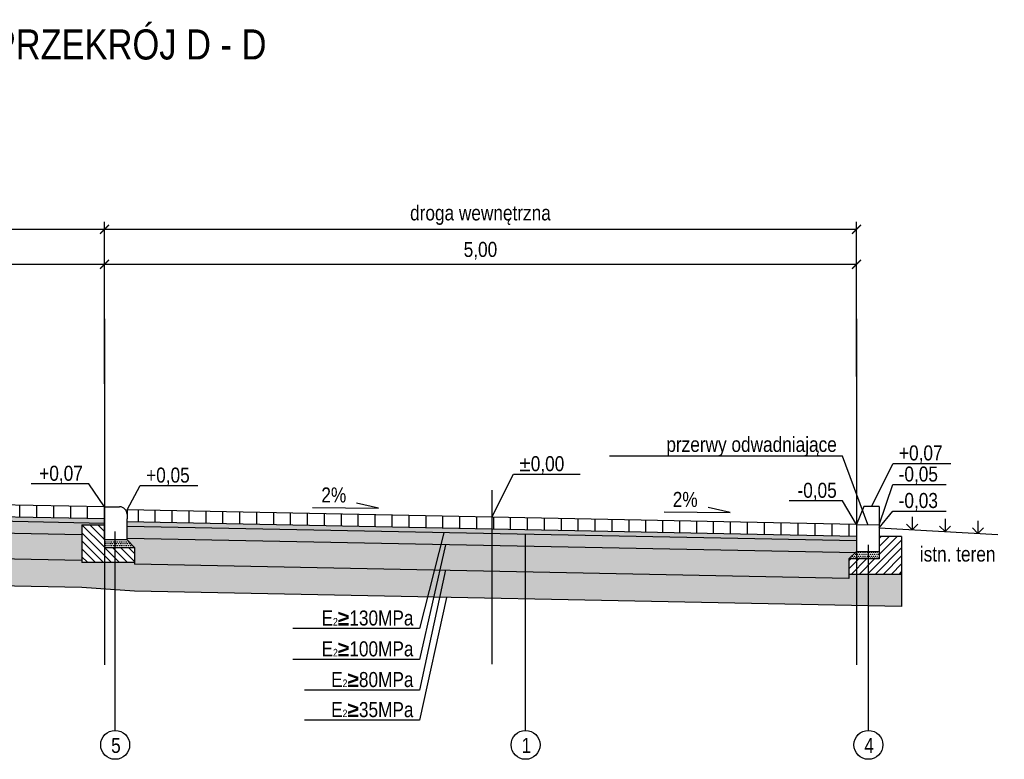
# Model space of a CAD drawing. Header units: millimetres. Extents: x 8 to 135, y 13 to 49.
# Tile 6 of 8: x 120 to 127, y 13 to 18. Entities that reach past the tile are written whole.
import ezdxf
from ezdxf import colors
from ezdxf.entities.mleader import LeaderData, LeaderLine
from ezdxf.math import Vec2, Vec3

# ---------------------------------------------------------------- set-up
doc = ezdxf.new("R2010")
doc.units = ezdxf.units.MM
doc.header["$MEASUREMENT"] = 0
for name, color, linetype in [('IA_armatura', 7, 'Continuous'), ('IA_armatura śr', 143, 'Continuous'), ('IA_opis', 7, 'Continuous'), ('IA_oś', 132, 'Continuous'), ('IA_przerywana', 90, 'Continuous'), ('IA_tabelka', 7, 'Continuous'), ('IA_wymiary', 7, 'Continuous')]:
    doc.layers.add(name, color=color, linetype=linetype)
doc.layers.add('IA_tymczasowe', color=2, linetype='Continuous', plot=False)
doc.styles.add('IA_50', font='ARIALN.TTF', dxfattribs={"height": 0.1})
doc.dimstyles.new('IA_50', dxfattribs={"dimtxt": 0.1, "dimasz": 0.06, "dimexe": 0.05, "dimexo": 0.05, "dimgap": 0.03, "dimtad": 1, "dimzin": 1, "dimtxsty": 'IA_50', "dimblk": 'ARCHTICK', "dimcen": 2.5, "dimazin": 0, "dimtfac": 1, "dimtmove": 0, "dimatfit": 3, "dimfxl": 24, "dimarcsym": 0})

# ---------------------------------------------------------------- blocks, each defined once
blk = doc.blocks.new('_None')
blk = doc.blocks.new('_ArchTick')
at = {"color": 0, "linetype": 'ByBlock', "const_width": 0.15}
blk.add_lwpolyline([(-0.5, -0.5), (0.5, 0.5)], dxfattribs=at)
blk = doc.blocks.new('*D414')
at = {"layer": 'Defpoints', "color": 0}
for p in [(115.706, 16.4008), (115.706, 15.7957), (120.706, 15.7957)]:
    blk.add_point(p, dxfattribs=at)
at = {"layer": 'IA_wymiary', "color": 0, "lineweight": -2}
for p, q in [((115.706, 15.8457), (115.706, 16.4508)), ((120.706, 15.8457), (120.706, 16.4508)), ((120.706, 16.4008), (115.706, 16.4008))]:
    blk.add_line(p, q, dxfattribs=at)
at = {"layer": 'IA_wymiary', "color": 0, "lineweight": -2, "xscale": 0.06, "yscale": 0.06, "zscale": 0.06, "rotation": 180}
blk.add_blockref('_ArchTick', (115.706, 16.4008), dxfattribs=at)
at = {"layer": 'IA_wymiary', "color": 0, "lineweight": -2, "xscale": 0.06, "yscale": 0.06, "zscale": 0.06}
blk.add_blockref('_ArchTick', (120.706, 16.4008), dxfattribs=at)
at = {"layer": 'IA_wymiary', "color": 0, "insert": (118.206, 16.4955), "char_height": 0.1, "attachment_point": 5, "style": 'IA_50'}
blk.add_mtext('{\\fArial Narrow|b0|i0|c0|p34;zatoka parkingowa}', dxfattribs=at)
blk = doc.blocks.new('*D415')
at = {"layer": 'Defpoints', "color": 0}
for p in [(115.706, 16.1685), (115.706, 15.323), (120.706, 15.3725)]:
    blk.add_point(p, dxfattribs=at)
at = {"layer": 'IA_wymiary', "color": 0, "lineweight": -2}
for p, q in [((115.706, 15.373), (115.706, 16.2185)), ((120.706, 15.4225), (120.706, 16.2185)), ((120.706, 16.1685), (115.706, 16.1685))]:
    blk.add_line(p, q, dxfattribs=at)
at = {"layer": 'IA_wymiary', "color": 0, "lineweight": -2, "xscale": 0.06, "yscale": 0.06, "zscale": 0.06, "rotation": 180}
blk.add_blockref('_ArchTick', (115.706, 16.1685), dxfattribs=at)
at = {"layer": 'IA_wymiary', "color": 0, "lineweight": -2, "xscale": 0.06, "yscale": 0.06, "zscale": 0.06}
blk.add_blockref('_ArchTick', (120.706, 16.1685), dxfattribs=at)
at = {"layer": 'IA_wymiary', "color": 0, "insert": (118.206, 16.2586), "char_height": 0.1, "attachment_point": 5, "style": 'IA_50'}
blk.add_mtext('5,00', dxfattribs=at)
blk = doc.blocks.new('*D416')
at = {"layer": 'Defpoints', "color": 0}
for p in [(120.706, 16.4008), (120.706, 15.7957), (125.706, 15.7957)]:
    blk.add_point(p, dxfattribs=at)
at = {"layer": 'IA_wymiary', "color": 0, "lineweight": -2}
for p, q in [((120.706, 15.8457), (120.706, 16.4508)), ((125.706, 15.8457), (125.706, 16.4508)), ((125.706, 16.4008), (120.706, 16.4008))]:
    blk.add_line(p, q, dxfattribs=at)
at = {"layer": 'IA_wymiary', "color": 0, "lineweight": -2, "xscale": 0.06, "yscale": 0.06, "zscale": 0.06, "rotation": 180}
blk.add_blockref('_ArchTick', (120.706, 16.4008), dxfattribs=at)
at = {"layer": 'IA_wymiary', "color": 0, "lineweight": -2, "xscale": 0.06, "yscale": 0.06, "zscale": 0.06}
blk.add_blockref('_ArchTick', (125.706, 16.4008), dxfattribs=at)
at = {"layer": 'IA_wymiary', "color": 0, "insert": (123.206, 16.4955), "char_height": 0.1, "attachment_point": 5, "style": 'IA_50'}
blk.add_mtext('{\\fArial Narrow|b0|i0|c0|p34;droga wewnętrzna}', dxfattribs=at)
blk = doc.blocks.new('*D417')
at = {"layer": 'Defpoints', "color": 0}
for p in [(120.706, 16.1685), (120.706, 15.323), (125.706, 15.3725)]:
    blk.add_point(p, dxfattribs=at)
at = {"layer": 'IA_wymiary', "color": 0, "lineweight": -2}
for p, q in [((120.706, 15.373), (120.706, 16.2185)), ((125.706, 15.4225), (125.706, 16.2185)), ((125.706, 16.1685), (120.706, 16.1685))]:
    blk.add_line(p, q, dxfattribs=at)
at = {"layer": 'IA_wymiary', "color": 0, "lineweight": -2, "xscale": 0.06, "yscale": 0.06, "zscale": 0.06, "rotation": 180}
blk.add_blockref('_ArchTick', (120.706, 16.1685), dxfattribs=at)
at = {"layer": 'IA_wymiary', "color": 0, "lineweight": -2, "xscale": 0.06, "yscale": 0.06, "zscale": 0.06}
blk.add_blockref('_ArchTick', (125.706, 16.1685), dxfattribs=at)
at = {"layer": 'IA_wymiary', "color": 0, "insert": (123.206, 16.2586), "char_height": 0.1, "attachment_point": 5, "style": 'IA_50'}
blk.add_mtext('5,00', dxfattribs=at)

msp = doc.modelspace()

# ---------------------------------------------------------------- hatches: boundary and pattern name
at = {"layer": 'IA_armatura'}
h = msp.add_hatch(dxfattribs=at)
h.set_pattern_fill('DOTS', color=256, scale=0.2, angle=180)
h.set_pattern_definition([(180, (138.93145, 53.264029), (-0.00625, -0.0125), [0, -0.0125])])
h.paths.add_polyline_path([(118.1667, 14.4967), (120.706, 14.4459), (120.706, 14.4759), (118.1667, 14.5267)])
h.paths.add_polyline_path([(115.706, 14.5459), (118.1667, 14.4967), (118.1667, 14.5267), (115.706, 14.5759)])
h.paths.add_polyline_path([(123.281, 14.3774), (125.706, 14.3289), (125.706, 14.3589), (123.281, 14.4074)])
h.paths.add_polyline_path([(120.856, 14.4259), (123.281, 14.3774), (123.281, 14.4074), (120.856, 14.4559)])
h = msp.add_hatch(dxfattribs=at)
h.set_pattern_fill('ANSI31,_O', color=256, scale=0.3)
h.set_pattern_definition([(135, (322.248387, -67.93173), (0.026516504, 0.026516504), [])])
h.paths.add_polyline_path([(120.556, 14.4359), (120.706, 14.4359), (120.706, 14.3359), (120.706, 14.2859), (120.7598, 14.2859), (120.7598, 14.1859), (120.556, 14.1859)])
h.paths.add_polyline_path([(120.7598, 14.2859), (120.906, 14.2859), (120.906, 14.1859), (120.7598, 14.1859)])
h = msp.add_hatch(dxfattribs=at)
h.set_pattern_fill('ANSI31', color=256, scale=0.3, style=0)
h.set_pattern_definition([(45, (95.29991, -50.25908), (-0.026516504, 0.026516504), [])])
h.paths.add_polyline_path([(126.006, 14.359), (125.856, 14.359), (125.856, 14.259), (125.856, 14.209), (125.8021, 14.209), (125.8021, 14.109), (126.006, 14.109)])
h.paths.add_polyline_path([(125.8021, 14.209), (125.656, 14.209), (125.656, 14.109), (125.8021, 14.109)])
h = msp.add_hatch(dxfattribs=at)
h.set_pattern_fill('DOTS,_O', color=256, scale=0.2)
h.set_pattern_definition([(180, (118.498319, -41.839058), (-0.00625, 0.0125), [0, -0.0125])])
h.paths.add_polyline_path([(120.7598, 14.3359), (120.856, 14.3359), (120.906, 14.2859), (120.7598, 14.2859)])
h.paths.add_polyline_path([(120.706, 14.3359), (120.7598, 14.3359), (120.7598, 14.2859), (120.706, 14.2859)])
h = msp.add_hatch(dxfattribs=at)
h.set_pattern_fill('DOTS,_O', color=256, scale=0.2)
h.set_pattern_definition([(0, (95.299908, -50.25908), (0.00625, 0.0125), [0, -0.0125])])
h.paths.add_polyline_path([(125.8021, 14.259), (125.706, 14.259), (125.656, 14.209), (125.8021, 14.209)])
h.paths.add_polyline_path([(125.856, 14.259), (125.8021, 14.259), (125.8021, 14.209), (125.856, 14.209)])
at = {"layer": 'IA_armatura śr'}
h = msp.add_hatch(dxfattribs=at)
h.set_pattern_fill('ANSI31', color=256, scale=0.9, angle=45, style=0)
h.set_pattern_definition([(90, (138.93145, 53.29403), (-0.1125, 7e-18), [])])
h.paths.add_polyline_path([(115.706, 14.6559), (115.706, 14.5759), (120.706, 14.4759), (120.706, 14.5559)])
h.paths.add_polyline_path([(120.856, 14.5059), (120.856, 14.4759), (120.856, 14.4559), (123.281, 14.4074), (123.281, 14.4874), (120.856, 14.5359)])
h.paths.add_polyline_path([(123.281, 14.4074), (123.281, 14.4874), (125.706, 14.4389), (125.706, 14.3589)])
at = {"layer": 'IA_tabelka'}
h = msp.add_hatch(dxfattribs=at)
h.set_pattern_fill('GRAVEL', color=256, scale=0.14, style=0)
h.set_pattern_definition([(228.012788, (139.03225, 53.324226), (-1.12, -1.26), [0.01883504, -1.86467233]), (184.96974, (139.01965, 53.3102256), (1.68, 0.14), [0.0323215, -3.19982947]), (132.510447, (138.98745, 53.3074256), (1.4, -1.54), [0.0227903, -2.25624456]), (267.273689, (138.93285, 53.2724256), (0.14, 2.8), [0.0294333, -2.91389813]), (292.833654, (138.93145, 53.2430256), (-0.7, 1.68), [0.0288617, -2.85731224]), (357.273689, (138.94265, 53.2164256), (-2.8, 0.14), [0.0294333, -2.91389813]), (37.69424, (138.97205, 53.2150256), (-1.82, -1.4), [0.03892406, -3.8534788]), (72.255328, (139.00285, 53.2388256), (0.98, 3.08), [0.03674832, -3.638085]), (121.429566, (139.01405, 53.2738256), (-1.12, 1.82), [0.029533, -2.92377024]), (175.236358, (138.99865, 53.299026), (1.54, -0.14), [0.0337165, -1.65210676]), (222.397438, (138.96505, 53.3018256), (-1.68, -1.54), [0.04360272, -4.3166725]), (138.814075, (139.07145, 53.271026), (-0.98, 0.84), [0.01488214, -1.47333827]), (171.469234, (139.06025, 53.2808256), (1.82, -0.28), [0.0283132, -2.8030116]), (225, (139.03225, 53.28503), (-2e-17, -0.14), [0.01979894, -0.17819096]), (203.19859, (139.02245, 53.301826), (0.7, 0.28), [0.0106621, -1.0555461]), (291.80141, (139.01265, 53.297626), (-0.14, 0.42), [0.0150784, -0.73884465]), (30.963757, (139.01825, 53.283626), (0.42, 0.28), [0.02449006, -0.7918432]), (161.56505, (139.03925, 53.296226), (0.28, -0.14), [0.01770874, -0.42501013]), (16.38954, (138.93145, 53.2976256), (1.4, 0.42), [0.024808, -2.45599832]), (70.346176, (138.95525, 53.304626), (-0.56, -1.54), [0.02081254, -2.0604371]), (293.19859, (139.03925, 53.324226), (-0.28, 0.7), [0.0213241, -1.04488413]), (343.61046, (139.04765, 53.3046256), (-1.4, 0.42), [0.024808, -2.45599832]), (339.443955, (138.93145, 53.210826), (-0.7, 0.28), [0.0239232, -1.17223732]), (294.77514, (138.95385, 53.202426), (-0.7, 1.54), [0.0200449, -1.98445003]), (66.80141, (139.04065, 53.184226), (0.28, 0.7), [0.0213241, -1.04488413]), (17.354025, (139.04905, 53.2038256), (-1.82, -0.56), [0.02346834, -2.3233593]), (69.443955, (138.97205, 53.184226), (-0.28, -0.7), [0.0119616, -1.18419892]), (101.30993, (139.03225, 53.184226), (-0.14, 0.56), [0.0071386, -0.70672413]), (165.96376, (139.03085, 53.191226), (0.42, -0.14), [0.0288617, -0.5483731]), (186.009006, (139.00285, 53.1982256), (1.4, 0.14), [0.026747, -2.64794924]), (303.69007, (139.01825, 53.271026), (-0.14, 0.28), [0.0201911, -0.4845861]), (353.157227, (139.02945, 53.2542256), (2.38, -0.28), [0.03525116, -3.48985877]), (60.945396, (139.06445, 53.250026), (-0.56, -0.98), [0.01441384, -1.4269744]), (90, (139.07145, 53.26263), (-0.14, 0.14), [0.0084, -0.1316]), (120.256437, (139.00005, 53.202426), (0.56, -0.98), [0.01944936, -1.9254928]), (48.012788, (138.99025, 53.219226), (1.12, 1.26), [0.0376701, -1.8458373]), (0, (139.01545, 53.24723), (0.14, 0.14), [0.0364, -0.1036]), (325.304846, (139.05185, 53.247226), (1.4, -0.98), [0.02213596, -2.1914584]), (254.054604, (139.07005, 53.234626), (-0.14, -0.56), [0.0203843, -0.9988311]), (207.645975, (139.06445, 53.2150256), (-2.66, -1.4), [0.0331891, -3.2857264]), (175.426079, (139.03505, 53.1996256), (-1.82, 0.14), [0.03511186, -3.47607028])])
h.paths.add_polyline_path([(115.706, 14.476), (115.706, 14.5459), (118.1667, 14.4967), (118.1667, 14.4167), (115.7162, 14.4657)])
h.paths.add_polyline_path([(123.506, 14.2929), (123.506, 14.3726), (123.5061, 14.3729), (125.706, 14.3289), (125.706, 14.259), (125.6961, 14.2491)])
h.paths.add_polyline_path([(120.856, 14.3459), (122.9424, 14.3042), (122.9628, 14.3838), (120.856, 14.4259)])
h.paths.add_polyline_path([(119.2997, 14.3941), (120.556, 14.3689), (120.556, 14.4359), (120.706, 14.4359), (120.706, 14.4459), (119.3201, 14.4736)])
h.paths.add_polyline_path([(118.1667, 14.4167), (119.2997, 14.3941), (119.3201, 14.4736), (118.1667, 14.4967)])
h.paths.add_polyline_path([(122.9424, 14.3042), (123.281, 14.2974), (123.281, 14.3774), (122.9628, 14.3838)])
h.paths.add_polyline_path([(123.281, 14.2974), (123.506, 14.2929), (123.506, 14.3726), (123.5061, 14.3729), (123.281, 14.3774)])
h = msp.add_hatch(dxfattribs=at)
h.set_pattern_fill('GRAVEL', color=256, scale=0.2, style=0)
h.set_pattern_definition([(228.012788, (139.085698, 53.215029), (-1.6, -1.8), [0.0269072, -2.6638176]), (184.96974, (139.067698, 53.195029), (2.4, 0.2), [0.0461736, -4.57118495]), (132.510447, (139.021698, 53.191029), (2, -2.2), [0.0325576, -3.2232065]), (267.27369, (138.943698, 53.141029), (0.2, 4), [0.0420476, -4.1627116]), (292.833654, (138.941698, 53.099029), (-1, 2.4), [0.041231, -4.0818746]), (357.27369, (138.957698, 53.061029), (-4, 0.2), [0.0420476, -4.1627116]), (37.69424, (138.999698, 53.0590286), (-2.6, -2), [0.0556058, -5.5049697]), (72.255328, (139.043698, 53.093029), (1.4, 4.4), [0.0524976, -5.1972643]), (121.429566, (139.059698, 53.143029), (-1.6, 2.6), [0.04219, -4.1768146]), (175.23636, (139.037698, 53.179029), (2.2, -0.2), [0.0481664, -2.3601525]), (222.397438, (138.989698, 53.1830286), (-2.4, -2.2), [0.0622896, -6.166675]), (138.814075, (139.141698, 53.139029), (-1.4, 1.2), [0.0212602, -2.104769]), (171.469234, (139.125698, 53.153029), (2.6, -0.4), [0.0404474, -4.0043023]), (225, (139.0857, 53.15903), (-2e-17, -0.2), [0.0282842, -0.2545585]), (203.19859, (139.071698, 53.183029), (1, 0.4), [0.0152316, -1.507923]), (291.80141, (139.0577, 53.17703), (-0.2, 0.6), [0.0215406, -1.0554924]), (30.96376, (139.065698, 53.15703), (0.6, 0.4), [0.0349858, -1.1312046]), (161.56505, (139.0957, 53.17503), (0.4, -0.2), [0.0252982, -0.6071573]), (16.38954, (138.941698, 53.177029), (2, 0.6), [0.03544, -3.508569]), (70.346176, (138.975698, 53.187029), (-0.8, -2.2), [0.0297322, -2.94348155]), (293.19859, (139.095698, 53.215029), (-0.4, 1), [0.030463, -1.4926916]), (343.61046, (139.107698, 53.187029), (-2, 0.6), [0.03544, -3.508569]), (339.443955, (138.941698, 53.053029), (-1, 0.4), [0.034176, -1.67462475]), (294.77514, (138.973698, 53.041029), (-1, 2.2), [0.0286356, -2.8349286]), (66.80141, (139.097698, 53.015029), (0.4, 1), [0.030463, -1.4926916]), (17.354025, (139.109698, 53.043029), (-2.6, -0.8), [0.0335262, -3.3190847]), (69.443955, (138.999698, 53.015029), (-0.4, -1), [0.017088, -1.69171275]), (101.30993, (139.0857, 53.01503), (-0.2, 0.8), [0.010198, -1.0096059]), (165.96376, (139.0837, 53.02503), (0.6, -0.2), [0.041231, -0.7833901]), (186.009006, (139.043698, 53.035029), (2, 0.2), [0.03821, -3.7827846]), (303.69007, (139.0657, 53.13903), (-0.2, 0.4), [0.0288444, -0.69226586]), (353.157227, (139.081698, 53.115029), (3.4, -0.4), [0.0503588, -4.9855125]), (60.945396, (139.131698, 53.109029), (-0.8, -1.4), [0.0205912, -2.0385348]), (90, (139.1417, 53.12703), (-0.2, 0.2), [0.012, -0.188]), (120.256437, (139.039698, 53.041029), (0.8, -1.4), [0.0277848, -2.750704]), (48.012788, (139.025698, 53.065029), (1.6, 1.8), [0.0538144, -2.6369104]), (0, (139.0617, 53.10503), (0.2, 0.2), [0.052, -0.148]), (325.304846, (139.113698, 53.105029), (2, -1.4), [0.0316228, -3.1306549]), (254.054604, (139.139698, 53.08703), (-0.2, -0.8), [0.0291204, -1.4269016]), (207.645975, (139.131698, 53.059029), (-3.8, -2), [0.047413, -4.6938948]), (175.426079, (139.089698, 53.037029), (-2.6, 0.2), [0.0501598, -4.9658147])])
h.paths.add_polyline_path([(115.7162, 14.4657), (118.1667, 14.4167), (118.1667, 14.2467), (115.756, 14.2949), (115.756, 14.426)])
h.paths.add_polyline_path([(123.506, 14.2929), (125.6961, 14.2491), (125.656, 14.209), (125.656, 14.0799), (123.506, 14.1229)])
h.paths.add_polyline_path([(120.856, 14.3359), (120.856, 14.3459), (122.9424, 14.3042), (122.8992, 14.1351), (120.906, 14.1749), (120.906, 14.2859)])
h.paths.add_polyline_path([(119.331, 14.2234), (119.2931, 14.2242), (119.3319, 14.3934), (120.556, 14.3689), (120.556, 14.1989)])
h.paths.add_polyline_path([(118.1667, 14.4167), (119.2997, 14.3941), (119.2565, 14.2249), (118.1667, 14.2467)])
h.paths.add_polyline_path([(122.9737, 14.1336), (122.9358, 14.1343), (122.9746, 14.3036), (123.281, 14.2974), (123.281, 14.1274)])
h.paths.add_polyline_path([(123.281, 14.2974), (123.281, 14.1274), (123.506, 14.1229), (123.506, 14.2929)])
h.paths.add_polyline_path([(119.2997, 14.3941), (119.2565, 14.2249), (119.2931, 14.2242), (119.3319, 14.3934)])
h.paths.add_polyline_path([(122.9424, 14.3042), (122.8992, 14.1351), (122.9358, 14.1343), (122.9746, 14.3036)])
at = {"layer": 'IA_wymiary'}
h = msp.add_hatch(dxfattribs=at)
h.set_pattern_fill('ANSI36', color=256, scale=0.4, angle=90, style=0)
h.set_pattern_definition([(135, (138.63145, 52.82803), (-0.09722718, 0.026516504), [0.125, -0.025, 0, -0.025])])
h.paths.add_polyline_path([(115.706, 14.1159), (115.706, 14.326), (115.756, 14.326), (115.756, 14.2949), (118.1667, 14.2467), (118.1667, 14.0667)])
h.paths.add_polyline_path([(123.506, 13.9429), (123.506, 14.1229), (125.656, 14.0799), (125.656, 14.109), (125.706, 14.109), (125.706, 13.8989)])
h.paths.add_polyline_path([(120.7772, 14.0038), (120.7772, 14.1859), (120.906, 14.1859), (120.906, 14.1749), (122.8992, 14.1351), (122.8534, 13.956), (120.906, 13.9949)])
h.paths.add_polyline_path([(119.331, 14.0434), (119.2919, 14.0442), (119.331, 14.2234), (120.556, 14.1989), (120.556, 14.1859), (120.706, 14.1859), (120.706, 14.0086), (120.556, 14.0189)])
h.paths.add_polyline_path([(118.1667, 14.0667), (118.1667, 14.2467), (119.2565, 14.2249), (119.2107, 14.0458)])
h.paths.add_polyline_path([(122.9799, 13.9534), (122.9346, 13.9544), (122.9737, 14.1336), (123.281, 14.1274), (123.281, 13.9474)])
h.paths.add_polyline_path([(115.406, 14.1219), (115.406, 14.326), (115.643, 14.326), (115.643, 14.1172)])
h.paths.add_polyline_path([(125.7853, 13.8973), (125.7853, 14.109), (126.006, 14.109), (126.006, 13.8929)])
h.paths.add_polyline_path([(123.281, 13.9474), (123.506, 13.9429), (123.506, 14.1229), (123.281, 14.1274)])
h.paths.add_polyline_path([(125.706, 13.8989), (125.706, 14.109), (125.7853, 14.109), (125.7853, 13.8973)])
h.paths.add_polyline_path([(119.2107, 14.0458), (119.2565, 14.2249), (119.2931, 14.2242), (119.252, 14.045)])
h.paths.add_polyline_path([(122.8534, 13.956), (122.8992, 14.1351), (122.9358, 14.1343), (122.8947, 13.9552)])
h.paths.add_polyline_path([(119.252, 14.045), (119.2919, 14.0442), (119.331, 14.2234), (119.2931, 14.2242)])
h.paths.add_polyline_path([(122.9346, 13.9544), (122.8947, 13.9552), (122.9358, 14.1343), (122.9737, 14.1336)])
h.paths.add_polyline_path([(115.643, 14.1172), (115.643, 14.326), (115.706, 14.326), (115.706, 14.1159)])
h.paths.add_polyline_path([(120.706, 14.0086), (120.7772, 14.0038), (120.7772, 14.1859), (120.706, 14.1859)])

# ---------------------------------------------------------------- linework, layer by layer
at = {"layer": 'IA_armatura'}
for p, q in [((126.0765, 14.4883), (126.0765, 14.4034)), ((126.2952, 14.4758), (126.2952, 14.3909)), ((125.856, 14.4159), (126.646, 14.3709)), ((126.0765, 14.4034), (126.0395, 14.4403)), ((126.0765, 14.4034), (126.1134, 14.4403)), ((126.2952, 14.3909), (126.2582, 14.4279)), ((126.2952, 14.3909), (126.3321, 14.4279)), ((126.5141, 14.3784), (126.4772, 14.4154)), ((126.5141, 14.4634), (126.5141, 14.3784)), ((126.5141, 14.3784), (126.5511, 14.4154)), ((120.7772, 13.069), (120.7772, 14.3912)), ((123.506, 13.069), (123.506, 14.3726)), ((125.7853, 13.069), (125.7853, 14.3034))]:
    msp.add_line(p, q, dxfattribs=at)
for centre in [(120.7772, 12.9728), (123.506, 12.9728), (125.7853, 12.9728)]:
    msp.add_circle(centre, 0.0962, dxfattribs=at)
at = {"layer": 'IA_armatura śr'}
for p, q in [((120.706, 14.5559), (115.706, 14.6559)), ((120.706, 14.4759), (115.706, 14.5759)), ((120.706, 14.4459), (115.706, 14.5459)), ((120.706, 14.3359), (120.706, 14.5559)), ((120.706, 14.5559), (120.806, 14.5559)), ((120.856, 14.5359), (120.856, 14.5059)), ((125.706, 14.4389), (120.856, 14.5359)), ((125.756, 14.5589), (125.706, 14.4389)), ((125.856, 14.5589), (125.756, 14.5589)), ((125.856, 14.5589), (125.856, 14.2589)), ((120.856, 14.5059), (120.856, 14.4759)), ((120.856, 14.3359), (120.856, 14.4759)), ((120.556, 14.3689), (115.706, 14.4659)), ((120.556, 14.4359), (120.706, 14.4359)), ((120.556, 14.4359), (120.556, 14.1859)), ((125.706, 14.3589), (120.856, 14.4559)), ((125.706, 14.3289), (120.856, 14.4259)), ((125.706, 14.4389), (125.706, 14.259)), ((125.706, 14.2489), (120.856, 14.3459)), ((126.006, 14.359), (125.856, 14.359)), ((126.006, 14.359), (126.006, 13.8929)), ((120.556, 14.1989), (115.756, 14.2949)), ((120.706, 14.3359), (120.706, 14.2859)), ((120.856, 14.3359), (120.706, 14.3359)), ((120.706, 14.2859), (120.906, 14.2859)), ((120.906, 14.2859), (120.856, 14.3359)), ((120.906, 14.2859), (120.906, 14.1749)), ((125.656, 14.209), (125.706, 14.259)), ((125.856, 14.209), (125.656, 14.209)), ((125.656, 14.209), (125.656, 14.0799)), ((125.706, 14.259), (125.856, 14.259)), ((125.856, 14.259), (125.856, 14.209)), ((120.906, 14.1859), (120.556, 14.1859)), ((125.656, 14.0799), (120.906, 14.1749)), ((120.556, 14.0189), (115.406, 14.1219)), ((125.656, 14.109), (126.006, 14.109)), ((120.906, 13.9949), (120.556, 14.0189)), ((126.006, 13.8929), (120.906, 13.9949))]:
    msp.add_line(p, q, dxfattribs=at)
msp.add_arc((120.806, 14.5059), 0.05, 0, 90, dxfattribs=at)
at = {"layer": 'IA_opis'}
for points in [[(122.0901, 14.5523), (122.529, 14.5476), (122.3826, 14.5805)], [(124.4265, 14.5226), (124.8654, 14.5179), (124.719, 14.5508)]]:
    msp.add_lwpolyline(points, dxfattribs=at)
at = {"layer": 'IA_oś'}
msp.add_line((123.281, 14.6666), (123.281, 13.5096), dxfattribs=at)
at = {"layer": 'IA_przerywana'}
msp.add_line((125.706, 14.4389), (125.856, 14.4359), dxfattribs=at)
at = {"layer": 'IA_tymczasowe'}
for p, q in [((120.706, 15.8066), (120.706, 13.5053)), ((125.706, 15.8066), (125.706, 13.5053))]:
    msp.add_line(p, q, dxfattribs=at)

# ---------------------------------------------------------------- texts
at = {"layer": 'IA_armatura', "char_height": 0.1, "width": 0.286851, "attachment_point": 2, "style": 'IA_50'}
for s, insert in [('5', (120.7823, 13.0192)), ('1', (123.5111, 13.0192)), ('4', (125.7904, 13.0192))]:
    msp.add_mtext(s, dxfattribs=dict(at, insert=insert))
at = {"layer": 'IA_opis', "style": 'IA_50'}
for s, insert, char_height, width, attachment_point in [('\\pxqc;PRZEKRÓJ D - D', (119.4668, 17.731), 0.2, 2.813043, 1), ('2%', (122.2309, 14.6846), 0.1, 0.286851, 2), ('2%', (124.5673, 14.6549), 0.1, 0.286851, 2)]:
    msp.add_mtext(s, dxfattribs=dict(at, insert=insert, char_height=char_height, width=width, attachment_point=attachment_point))
at = {"layer": 'IA_opis', "insert": (126.3789, 14.2919), "char_height": 0.1, "width": 1.399048, "attachment_point": 2, "rotation": 0.0051, "style": 'IA_50'}
msp.add_mtext('istn. teren', dxfattribs=at)

# ---------------------------------------------------------------- dimensions: what is measured, and where the dimension line sits
at = {"layer": 'IA_wymiary'}
for base, p1, p2, text, picture, middle in [((115.706, 16.4008), (120.706, 15.7957), (115.706, 15.7957), '{\\fArial Narrow|b0|i0|c0|p34;zatoka parkingowa}', '*D414', (118.206, 16.4955)), ((120.706, 16.4008), (125.706, 15.7957), (120.706, 15.7957), '{\\fArial Narrow|b0|i0|c0|p34;droga wewnętrzna}', '*D416', (123.206, 16.4955))]:
    dim = msp.add_linear_dim(base=base, p1=p1, p2=p2, angle=180, text=text, dimstyle='IA_50', override={"dimtxsty": 'IA_50'}, dxfattribs=at)
    dim.commit()
    dim.dimension.update_dxf_attribs({"geometry": picture, "text_midpoint": middle})
for base, p1, p2, picture, middle in [((115.706, 16.1685), (120.706, 15.3725), (115.706, 15.323), '*D415', (118.206, 16.2586)), ((120.706, 16.1685), (125.706, 15.3725), (120.706, 15.323), '*D417', (123.206, 16.2586))]:
    dim = msp.add_linear_dim(base=base, p1=p1, p2=p2, angle=180, dimstyle='IA_50', dxfattribs=at)
    dim.commit()
    dim.dimension.update_dxf_attribs({"geometry": picture, "text_midpoint": middle})

# ---------------------------------------------------------------- leaders
at = {"layer": 'IA_opis'}
ml = msp.add_multileader_mtext('Standard', dxfattribs=at)
ml.set_content('{\\fArial Narrow|b0|i0|c0|p34;przerwy odwadniające}', color=256, style='IA_50')
ml.set_leader_properties()
ml.set_arrow_properties(name='NONE')
ml.build(insert=Vec2(0, 0))
ml.multileader.update_dxf_attribs({"text_left_attachment_type": 6, "text_right_attachment_type": 6, "text_top_attachment_type": 0, "text_bottom_attachment_type": 0, "dogleg_length": 0.03, "arrow_head_size": 0.18})
ctx = ml.context
ctx.base_point, ctx.char_height, ctx.arrow_head_size, ctx.landing_gap_size, ctx.plane_origin = Vec3(124.4454, 14.8917), 0.1, 0.18, 0.009, Vec3(125.2991, 14.5113)
ctx.left_attachment, ctx.right_attachment, ctx.text_align_type = 6, 6, 2
notes = []
notes.append((ctx, [(0, (1, 1, 0), (125.6143, 14.8917), (-1, 0), 0.03, [(0, [(125.781, 14.4374)], 256, [])])]))
ctx.mtext.insert, ctx.mtext.alignment, ctx.mtext.flow_direction = Vec3(125.5753, 15.0211), 3, 5
ml = msp.add_multileader_mtext('Standard', dxfattribs=at)
ml.set_content('{\\fArial Narrow|b0|i0|c0|p34;+0,07}', color=256, style='IA_50')
ml.set_leader_properties()
ml.set_arrow_properties(name='NONE')
ml.build(insert=Vec2(0, 0))
ml.multileader.update_dxf_attribs({"text_left_attachment_type": 6, "text_right_attachment_type": 6, "text_top_attachment_type": 0, "text_bottom_attachment_type": 0, "dogleg_length": 0.03, "arrow_head_size": 0.18})
ctx = ml.context
ctx.base_point, ctx.char_height, ctx.arrow_head_size, ctx.landing_gap_size, ctx.plane_origin = Vec3(125.9798, 14.8444), 0.1, 0.18, 0.009, Vec3(125.3861, 14.3317)
ctx.left_attachment, ctx.right_attachment = 6, 6
notes.append((ctx, [(0, (1, 1, 0), (125.9498, 14.8444), (1, 0), 0.03, [(0, [(125.806, 14.5589)], 256, [])])]))
ctx.mtext.insert, ctx.mtext.flow_direction = Vec3(125.9888, 14.9644), 5
ml = msp.add_multileader_mtext('Standard', dxfattribs=at)
ml.set_content('{\\fArial Narrow|b0|i0|c0|p34;%%P0,00}', color=256, style='IA_50')
ml.set_leader_properties()
ml.set_arrow_properties(name='NONE')
ml.build(insert=Vec2(0, 0))
ml.multileader.update_dxf_attribs({"text_left_attachment_type": 6, "text_right_attachment_type": 6, "text_top_attachment_type": 0, "text_bottom_attachment_type": 0, "dogleg_length": 0.03, "arrow_head_size": 0.18})
ctx = ml.context
ctx.base_point, ctx.char_height, ctx.arrow_head_size, ctx.landing_gap_size, ctx.plane_origin = Vec3(123.4548, 14.7729), 0.1, 0.18, 0.009, Vec3(122.8611, 14.2602)
ctx.left_attachment, ctx.right_attachment = 6, 6
notes.append((ctx, [(0, (1, 1, 0), (123.4248, 14.7729), (1, 0), 0.03, [(0, [(123.281, 14.4874)], 256, [])])]))
ctx.mtext.insert, ctx.mtext.flow_direction = Vec3(123.4638, 14.8929), 5
ml = msp.add_multileader_mtext('Standard', dxfattribs=at)
ml.set_content('{\\fArial Narrow|b0|i0|c0|p34;+0,07}', color=256, style='IA_50')
ml.set_leader_properties()
ml.set_arrow_properties(name='NONE')
ml.build(insert=Vec2(0, 0))
ml.multileader.update_dxf_attribs({"text_left_attachment_type": 6, "text_right_attachment_type": 6, "text_top_attachment_type": 0, "text_bottom_attachment_type": 0, "dogleg_length": 0.03, "arrow_head_size": 0.18})
ctx = ml.context
ctx.base_point, ctx.char_height, ctx.arrow_head_size, ctx.landing_gap_size, ctx.plane_origin = Vec3(120.2751, 14.709), 0.1, 0.18, 0.009, Vec3(120.2861, 14.3287)
ctx.left_attachment, ctx.right_attachment, ctx.text_align_type = 6, 6, 2
notes.append((ctx, [(0, (1, 1, 0), (120.6013, 14.709), (-1, 0), 0.03, [(0, [(120.706, 14.5559)], 256, [])])]))
ctx.mtext.insert, ctx.mtext.alignment, ctx.mtext.flow_direction = Vec3(120.5623, 14.829), 3, 5
ml = msp.add_multileader_mtext('Standard', dxfattribs=at)
ml.set_content('{\\fArial Narrow|b0|i0|c0|p34;+0,05}', color=256, style='IA_50')
ml.set_leader_properties()
ml.set_arrow_properties(name='NONE')
ml.build(insert=Vec2(0, 0))
ml.multileader.update_dxf_attribs({"text_left_attachment_type": 6, "text_right_attachment_type": 6, "text_top_attachment_type": 0, "text_bottom_attachment_type": 0, "dogleg_length": 0.03, "arrow_head_size": 0.18})
ctx = ml.context
ctx.base_point, ctx.char_height, ctx.arrow_head_size, ctx.landing_gap_size, ctx.plane_origin = Vec3(120.974, 14.697), 0.1, 0.18, 0.009, Vec3(120.4361, 14.2887)
ctx.left_attachment, ctx.right_attachment = 6, 6
notes.append((ctx, [(0, (1, 1, 0), (120.944, 14.697), (1, 0), 0.03, [(0, [(120.856, 14.5359)], 256, [])])]))
ctx.mtext.insert, ctx.mtext.flow_direction = Vec3(120.983, 14.817), 5
ml = msp.add_multileader_mtext('Standard', dxfattribs=at)
ml.set_content('{\\fArial Narrow|b0|i0|c0|p34;-0,05}', color=256, style='IA_50')
ml.set_leader_properties()
ml.set_arrow_properties(name='NONE')
ml.build(insert=Vec2(0, 0))
ml.multileader.update_dxf_attribs({"text_left_attachment_type": 6, "text_right_attachment_type": 6, "text_top_attachment_type": 0, "text_bottom_attachment_type": 0, "dogleg_length": 0.03, "arrow_head_size": 0.18})
ctx = ml.context
ctx.base_point, ctx.char_height, ctx.arrow_head_size, ctx.landing_gap_size, ctx.plane_origin = Vec3(125.9777, 14.7039), 0.1, 0.18, 0.009, Vec3(125.4361, 14.2087)
ctx.left_attachment, ctx.right_attachment = 6, 6
notes.append((ctx, [(0, (1, 1, 0), (125.9477, 14.7039), (1, 0), 0.03, [(0, [(125.856, 14.4359)], 256, [])])]))
ctx.mtext.insert, ctx.mtext.flow_direction = Vec3(125.9867, 14.8239), 5
ml = msp.add_multileader_mtext('Standard', dxfattribs=at)
ml.set_content('{\\fArial Narrow|b0|i0|c0|p34;-0,05}', color=256, style='IA_50')
ml.set_leader_properties()
ml.set_arrow_properties(name='NONE')
ml.build(insert=Vec2(0, 0))
ml.multileader.update_dxf_attribs({"text_left_attachment_type": 6, "text_right_attachment_type": 6, "text_top_attachment_type": 0, "text_bottom_attachment_type": 0, "dogleg_length": 0.03, "arrow_head_size": 0.18})
ctx = ml.context
ctx.base_point, ctx.char_height, ctx.arrow_head_size, ctx.landing_gap_size, ctx.plane_origin = Vec3(125.3133, 14.5957), 0.1, 0.18, 0.009, Vec3(125.2861, 14.2117)
ctx.left_attachment, ctx.right_attachment, ctx.text_align_type = 6, 6, 2
notes.append((ctx, [(0, (1, 1, 0), (125.614, 14.5957), (-1, 0), 0.03, [(0, [(125.706, 14.4389)], 256, [])])]))
ctx.mtext.insert, ctx.mtext.alignment, ctx.mtext.flow_direction = Vec3(125.575, 14.7157), 3, 5
ml = msp.add_multileader_mtext('Standard', dxfattribs=at)
ml.set_content('{\\fArial Narrow|b0|i0|c0|p34;-0,03}', color=256, style='IA_50')
ml.set_leader_properties()
ml.set_arrow_properties(name='NONE')
ml.build(insert=Vec2(0, 0))
ml.multileader.update_dxf_attribs({"text_left_attachment_type": 6, "text_right_attachment_type": 6, "text_top_attachment_type": 0, "text_bottom_attachment_type": 0, "dogleg_length": 0.03, "arrow_head_size": 0.18})
ctx = ml.context
ctx.base_point, ctx.char_height, ctx.arrow_head_size, ctx.landing_gap_size, ctx.plane_origin = Vec3(125.9777, 14.5279), 0.1, 0.18, 0.009, Vec3(125.4361, 14.1887)
ctx.left_attachment, ctx.right_attachment = 6, 6
notes.append((ctx, [(0, (1, 1, 0), (125.9477, 14.5279), (1, 0), 0.03, [(0, [(125.856, 14.4159)], 256, [])])]))
ctx.mtext.insert, ctx.mtext.flow_direction = Vec3(125.9867, 14.6479), 5
ml = msp.add_multileader_mtext('Standard', dxfattribs=at)
ml.set_content('E{\\H0.5x;2\\fArial Rounded MT Bold|b0|i0|c238|p34;\\H2x;≥}130MPa', color=256, style='IA_50')
ml.set_leader_properties()
ml.set_arrow_properties(name='NONE')
ml.build(insert=Vec2(0, 0))
ml.multileader.update_dxf_attribs({"text_left_attachment_type": 6, "text_right_attachment_type": 6, "text_top_attachment_type": 0, "text_bottom_attachment_type": 0, "dogleg_length": 0.03, "arrow_head_size": 0.18})
ctx = ml.context
ctx.base_point, ctx.char_height, ctx.arrow_head_size, ctx.landing_gap_size, ctx.plane_origin = Vec3(122.1556, 13.7465), 0.1, 0.18, 0.009, Vec3(125.6593, 13.4842)
ctx.left_attachment, ctx.right_attachment, ctx.text_align_type = 6, 6, 2
notes.append((ctx, [(0, (1, 1, 0), (122.7998, 13.7465), (-1, 0), 0.03, [(0, [(122.9628, 14.3838)], 256, [])])]))
ctx.mtext.insert, ctx.mtext.alignment, ctx.mtext.flow_direction = Vec3(122.7608, 13.8665), 3, 5
ml = msp.add_multileader_mtext('Standard', dxfattribs=at)
ml.set_content('E{\\H0.5x;2\\fArial Rounded MT Bold|b0|i0|c238|p34;\\H2x;≥}100MPa', color=256, style='IA_50')
ml.set_leader_properties()
ml.set_arrow_properties(name='NONE')
ml.build(insert=Vec2(0, 0))
ml.multileader.update_dxf_attribs({"text_left_attachment_type": 6, "text_right_attachment_type": 6, "text_top_attachment_type": 0, "text_bottom_attachment_type": 0, "dogleg_length": 0.03, "arrow_head_size": 0.18})
ctx = ml.context
ctx.base_point, ctx.char_height, ctx.arrow_head_size, ctx.landing_gap_size, ctx.plane_origin = Vec3(122.1556, 13.5412), 0.1, 0.18, 0.009, Vec3(125.6593, 13.2789)
ctx.left_attachment, ctx.right_attachment, ctx.text_align_type = 6, 6, 2
notes.append((ctx, [(0, (1, 1, 0), (122.7998, 13.5412), (-1, 0), 0.03, [(0, [(122.9747, 14.304)], 256, [])])]))
ctx.mtext.insert, ctx.mtext.alignment, ctx.mtext.flow_direction = Vec3(122.7608, 13.6612), 3, 5
ml = msp.add_multileader_mtext('Standard', dxfattribs=at)
ml.set_content('E{\\H0.5x;2\\fArial Rounded MT Bold|b0|i0|c238|p34;\\H2x;≥}80MPa', color=256, style='IA_50')
ml.set_leader_properties()
ml.set_arrow_properties(name='NONE')
ml.build(insert=Vec2(0, 0))
ml.multileader.update_dxf_attribs({"text_left_attachment_type": 6, "text_right_attachment_type": 6, "text_top_attachment_type": 0, "text_bottom_attachment_type": 0, "dogleg_length": 0.03, "arrow_head_size": 0.18})
ctx = ml.context
ctx.base_point, ctx.char_height, ctx.arrow_head_size, ctx.landing_gap_size, ctx.plane_origin = Vec3(122.2193, 13.3371), 0.1, 0.18, 0.009, Vec3(125.6593, 13.0748)
ctx.left_attachment, ctx.right_attachment, ctx.text_align_type = 6, 6, 2
notes.append((ctx, [(0, (1, 1, 0), (122.7998, 13.3371), (-1, 0), 0.03, [(0, [(122.9742, 14.1357)], 256, [])])]))
ctx.mtext.insert, ctx.mtext.alignment, ctx.mtext.flow_direction = Vec3(122.7608, 13.4571), 3, 5
ml = msp.add_multileader_mtext('Standard', dxfattribs=at)
ml.set_content('E{\\H0.5x;2\\fArial Rounded MT Bold|b0|i0|c238|p34;\\H2x;≥}35MPa', color=256, style='IA_50')
ml.set_leader_properties()
ml.set_arrow_properties(name='NONE')
ml.build(insert=Vec2(0, 0))
ml.multileader.update_dxf_attribs({"text_left_attachment_type": 6, "text_right_attachment_type": 6, "text_top_attachment_type": 0, "text_bottom_attachment_type": 0, "dogleg_length": 0.03, "arrow_head_size": 0.18})
ctx = ml.context
ctx.base_point, ctx.char_height, ctx.arrow_head_size, ctx.landing_gap_size, ctx.plane_origin = Vec3(122.2193, 13.1371), 0.1, 0.18, 0.009, Vec3(125.6593, 12.8748)
ctx.left_attachment, ctx.right_attachment, ctx.text_align_type = 6, 6, 2
notes.append((ctx, [(0, (1, 1, 0), (122.7998, 13.1371), (-1, 0), 0.03, [(0, [(122.9799, 13.9534)], 256, [])])]))
ctx.mtext.insert, ctx.mtext.alignment, ctx.mtext.flow_direction = Vec3(122.7608, 13.2571), 3, 5
for ctx, leaders in notes:
    for number, flags, end, landing, length, lines in leaders:
        leader = LeaderData()
        leader.index, (leader.has_last_leader_line, leader.has_dogleg_vector, leader.attachment_direction) = number, flags
        leader.last_leader_point, leader.dogleg_vector, leader.dogleg_length = Vec3(end), Vec3(landing), length
        for number, points, colour, breaks in lines:
            line = LeaderLine()
            line.index, line.vertices, line.color, line.breaks = number, Vec3.list(points), colors.encode_raw_color(colour), breaks
            leader.lines.append(line)
        ctx.leaders.append(leader)

doc.saveas('drawing.dxf')
